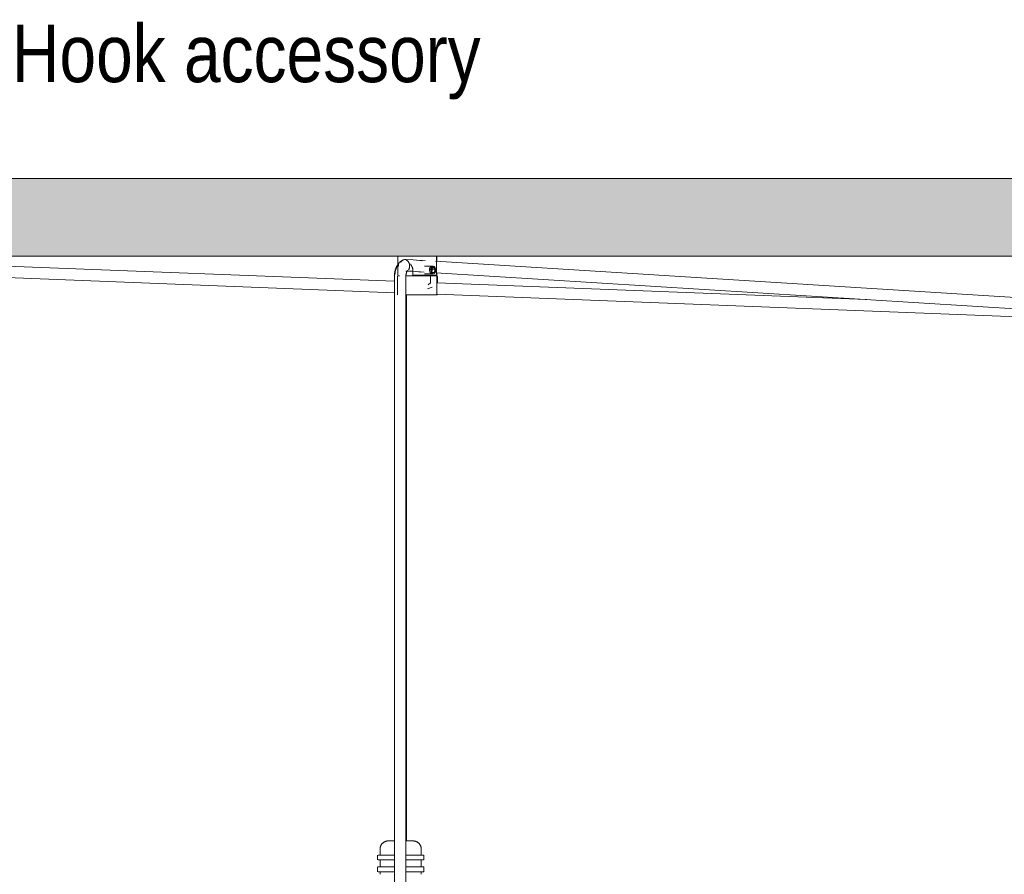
# Model space of a CAD drawing. Header units: millimetres. Extents: x 5395 to 9794, y 397 to 7363.
# Tile 15 of 38: x 5895 to 6409, y 1678 to 2123. Entities that reach past the tile are written whole.
import ezdxf

# ---------------------------------------------------------------- set-up
doc = ezdxf.new("R2010")
doc.units = ezdxf.units.MM
for name, color, linetype, lineweight in [('A-CLNG', 7, 'Continuous', 9), ('E-LITE-EQPM', 7, 'Continuous', 20), ('G-ANNO-TEXT', 7, 'Continuous', 9)]:
    doc.layers.add(name, color=color, linetype=linetype, lineweight=lineweight)
doc.styles.add('Arial Narrow_2', font='ARIALN.TTF', dxfattribs={"height": 30})

# ---------------------------------------------------------------- blocks, each defined once
blk = doc.blocks.new('62802-7L - 64314-44-7L SAMBA Black_ribbon beige pendant lamp ø450-7L-659210-Alzado_PDF')
at = {"layer": 'E-LITE-EQPM', "lineweight": 9}
for p, q in [((6092.68, 2000), (6092.68, 1990)), ((6092.79, 2000), (6096.43, 2000)), ((6096.95, 1998.21), (6096.09, 1998.21)), ((6096.43, 2000), (6112.69, 2000)), ((6106.92, 1997.7), (6102.87, 1997.95)), ((6112.69, 1990), (6112.69, 2000)), ((6112.92, 1997.32), (6112.92, 2000)), ((6090.84, 1986.94), (5817.7, 1997.59)), ((6092.92, 1996.14), (6092.92, 1994.81)), ((6100.45, 1992.66), (6100.45, 1990)), ((6111.06, 1994.8), (6106.48, 1994.8)), ((6110.13, 1993.28), (6109.15, 1993.28)), ((6110.13, 1993.28), (6111.06, 1994.36)), ((6110.48, 1991.52), (6110.13, 1993.28)), ((6110.4, 1991.85), (6110.69, 1993.28)), ((6110.69, 1993.28), (6110.41, 1993.61)), ((6111.99, 1993.28), (6110.69, 1993.28)), ((6111.06, 1994.36), (6111.99, 1993.28)), ((6111.99, 1993.28), (6111.64, 1991.52)), ((6515.43, 1972.23), (6112.26, 1997.36)), ((5817.27, 1991.6), (6090.84, 1980.94)), ((6090.82, 1989.48), (6090.82, 1983.84)), ((6092.39, 1989.27), (6092.39, 1979.77)), ((6096.95, 1992.21), (6096.77, 1992.21)), ((6096.82, 1983.84), (6096.82, 1989.48)), ((6101.17, 1989.77), (6098.33, 1989.77)), ((6112.49, 1990), (6100.45, 1990)), ((6102.5, 1991.96), (6106.34, 1991.72)), ((6102.65, 1990), (6102.65, 1989.77)), ((6102.71, 1990), (6102.71, 1989.77)), ((6106.48, 1990.8), (6111.06, 1990.8)), ((6109.45, 1989.73), (6109.45, 1990)), ((6109.61, 1986), (6109.61, 1990)), ((6109.69, 1990), (6109.69, 1989.77)), ((6109.85, 1989.77), (6109.85, 1990)), ((6110.46, 1989.77), (6110.16, 1989.77)), ((6110.49, 1989.77), (6110.49, 1989.77)), ((6111.06, 1991.52), (6110.61, 1991.52)), ((6111.64, 1991.52), (6111.06, 1991.52)), ((6112.39, 1991.34), (6515.06, 1966.24)), ((6112.47, 1990), (6112.46, 1990)), ((6112.92, 1990), (6112.92, 1991.31)), ((6112.97, 1979.77), (6112.97, 1989.27)), ((6113.21, 1986.07), (6113.21, 1989.27)), ((6090.82, 1983.84), (6090.82, 895.02)), ((6096.82, 895.02), (6096.82, 1983.84)), ((6108.06, 1983.02), (6110.46, 1983.84)), ((6108.43, 1985), (6109.61, 1986)), ((6337.02, 1977.34), (6112.86, 1986.08)), ((6096.75, 1979.77), (6112.97, 1979.77)), ((6097.06, 1695.02), (6097.06, 1979.77)), ((6112.86, 1980.08), (6467.89, 1966.24)), ((6113.03, 1979.77), (6113.09, 1979.77)), ((6113.21, 1979.77), (6113.21, 1980.06)), ((6083.31, 1690.68), (6083.31, 1687.55)), ((6104.83, 1687.55), (6104.83, 1690.68)), ((6082.05, 1687.55), (6082.05, 1685.06)), ((6082.34, 1687.55), (6090.71, 1687.55)), ((6082.34, 1685.06), (6090.71, 1685.06)), ((6083.31, 1685.06), (6083.31, 1681.44)), ((6096.99, 1687.55), (6106.04, 1687.55)), ((6096.99, 1685.06), (6106.06, 1685.06)), ((6104.83, 1681.44), (6104.83, 1685.06)), ((6106.09, 1685.06), (6106.09, 1687.55)), ((6081.98, 1681.44), (6081.98, 1678.95)), ((6082.27, 1681.44), (6090.71, 1681.44)), ((6096.99, 1681.44), (6106.12, 1681.44)), ((6106.16, 1678.95), (6106.16, 1681.44)), ((6082.27, 1678.95), (6090.71, 1678.95)), ((6083.31, 1678.95), (6083.31, 1677.59)), ((6096.99, 1678.95), (6106.13, 1678.95)), ((6104.83, 1677.59), (6104.83, 1678.95))]:
    blk.add_line(p, q, dxfattribs=at)
at = {"layer": 'E-LITE-EQPM', "lineweight": 9, "flags": 128}
for points in [[(6095.4, 1998.06), (6095.1, 1997.92), (6094.81, 1997.76), (6094.53, 1997.59), (6094.27, 1997.41), (6094.01, 1997.21), (6093.77, 1997.01), (6093.54, 1996.79), (6093.32, 1996.57), (6093.11, 1996.33), (6092.91, 1996.09), (6092.72, 1995.85), (6092.54, 1995.59), (6092.38, 1995.33), (6092.22, 1995.07), (6092.07, 1994.8), (6091.93, 1994.52), (6091.8, 1994.24), (6091.67, 1993.96), (6091.56, 1993.67), (6091.45, 1993.37), (6091.36, 1993.08), (6091.27, 1992.78), (6091.19, 1992.48), (6091.11, 1992.17), (6091.05, 1991.87), (6090.99, 1991.56), (6090.95, 1991.24), (6090.91, 1990.93), (6090.87, 1990.62), (6090.85, 1990.3), (6090.83, 1989.99), (6090.82, 1989.67), (6090.82, 1989.48)], [(6096.95, 1998.21), (6100.55, 1998.1), (6104.15, 1997.75), (6105.38, 1997.58)], [(6092.93, 1995.79), (6092.79, 1995.59), (6092.62, 1995.33), (6092.46, 1995.07), (6092.31, 1994.8), (6092.17, 1994.52), (6092.04, 1994.24), (6091.91, 1993.96), (6091.8, 1993.67), (6091.7, 1993.37), (6091.6, 1993.08), (6091.51, 1992.78), (6091.43, 1992.48), (6091.36, 1992.17), (6091.29, 1991.86), (6091.24, 1991.56), (6091.19, 1991.24), (6091.15, 1990.93), (6091.11, 1990.62), (6091.09, 1990.36)], [(6092.39, 1989.27), (6092.39, 1989.29), (6092.39, 1989.31), (6092.39, 1989.33), (6092.4, 1989.35), (6092.4, 1989.37), (6092.4, 1989.39), (6092.41, 1989.41), (6092.41, 1989.43), (6092.42, 1989.45), (6092.43, 1989.47), (6092.44, 1989.48), (6092.45, 1989.5), (6092.46, 1989.52), (6092.47, 1989.54), (6092.48, 1989.55), (6092.49, 1989.57), (6092.5, 1989.59), (6092.51, 1989.6), (6092.53, 1989.62), (6092.54, 1989.63), (6092.56, 1989.65), (6092.57, 1989.66), (6092.59, 1989.67), (6092.6, 1989.68), (6092.62, 1989.69), (6092.64, 1989.7), (6092.66, 1989.71), (6092.67, 1989.72), (6092.69, 1989.73), (6092.71, 1989.74), (6092.73, 1989.75), (6092.75, 1989.75), (6092.77, 1989.76), (6092.79, 1989.76), (6092.81, 1989.77), (6092.83, 1989.77), (6092.85, 1989.77), (6092.87, 1989.77), (6092.89, 1989.77)], [(6093.44, 1989.77), (6093.32, 1989.77), (6093.21, 1989.77), (6093.12, 1989.77), (6093.04, 1989.77), (6092.98, 1989.77), (6092.94, 1989.77), (6092.91, 1989.77), (6092.89, 1989.77)], [(6092.9, 1989.77), (6092.93, 1989.77), (6092.96, 1989.77), (6093.02, 1989.77), (6093.09, 1989.77)], [(6112.47, 1989.77), (6112.46, 1989.77), (6112.44, 1989.77), (6112.4, 1989.77), (6112.35, 1989.77), (6112.27, 1989.77), (6112.19, 1989.77), (6112.09, 1989.77), (6111.97, 1989.77), (6111.84, 1989.77), (6111.7, 1989.77), (6111.54, 1989.77), (6111.36, 1989.77), (6111.18, 1989.77), (6110.97, 1989.77), (6110.76, 1989.77), (6110.53, 1989.77), (6110.29, 1989.77), (6110.04, 1989.77), (6109.78, 1989.77), (6109.5, 1989.77), (6109.22, 1989.77), (6108.92, 1989.77), (6108.61, 1989.77), (6108.3, 1989.77), (6107.97, 1989.77), (6107.64, 1989.77), (6107.3, 1989.77), (6106.95, 1989.77), (6106.59, 1989.77), (6106.23, 1989.77), (6105.86, 1989.77), (6105.49, 1989.77), (6105.11, 1989.77), (6104.73, 1989.77), (6104.35, 1989.77), (6103.96, 1989.77), (6103.57, 1989.77), (6103.18, 1989.77), (6102.79, 1989.77), (6102.4, 1989.77), (6102.01, 1989.77), (6101.62, 1989.77), (6101.23, 1989.77), (6100.84, 1989.77), (6100.46, 1989.77), (6100.08, 1989.77), (6099.7, 1989.77), (6099.33, 1989.77), (6098.97, 1989.77), (6098.61, 1989.77), (6098.26, 1989.77), (6097.91, 1989.77), (6097.57, 1989.77), (6097.24, 1989.77), (6096.92, 1989.77), (6096.61, 1989.77), (6096.56, 1989.77)], [(6097.8, 1992.55), (6097.78, 1992.54), (6097.75, 1992.52), (6097.72, 1992.49), (6097.69, 1992.45), (6097.65, 1992.41), (6097.61, 1992.36), (6097.56, 1992.3), (6097.51, 1992.23), (6097.46, 1992.15), (6097.41, 1992.07), (6097.36, 1991.97), (6097.31, 1991.87), (6097.26, 1991.77), (6097.21, 1991.65), (6097.17, 1991.53), (6097.12, 1991.41), (6097.08, 1991.27), (6097.04, 1991.14), (6097, 1990.99), (6096.97, 1990.85), (6096.94, 1990.7), (6096.91, 1990.54), (6096.88, 1990.38), (6096.86, 1990.22), (6096.85, 1990.06), (6096.83, 1989.89), (6096.83, 1989.73), (6096.82, 1989.56), (6096.82, 1989.48)], [(6096.95, 1992.21), (6100.17, 1992.11), (6103.39, 1991.8), (6104.49, 1991.65)], [(6109.44, 1989.77), (6109.67, 1989.77), (6109.94, 1989.77), (6110.2, 1989.77)], [(6110.44, 1989.77), (6110.68, 1989.77), (6110.89, 1989.77), (6111.1, 1989.77), (6111.29, 1989.77), (6111.47, 1989.77), (6111.64, 1989.77), (6111.79, 1989.77), (6111.93, 1989.77), (6112.05, 1989.77), (6112.15, 1989.77), (6112.24, 1989.77), (6112.32, 1989.77), (6112.38, 1989.77), (6112.43, 1989.77), (6112.46, 1989.77), (6112.47, 1989.77), (6112.47, 1989.77)], [(6110.49, 1989.77), (6110.73, 1989.77), (6110.96, 1989.77), (6111.18, 1989.77), (6111.38, 1989.77), (6111.57, 1989.77), (6111.75, 1989.77), (6111.91, 1989.77), (6112.06, 1989.77), (6112.19, 1989.77), (6112.31, 1989.77), (6112.41, 1989.77), (6112.5, 1989.77), (6112.57, 1989.77), (6112.63, 1989.77), (6112.67, 1989.77), (6112.7, 1989.77), (6112.71, 1989.77)], [(6112.71, 1989.77), (6112.7, 1989.77), (6112.68, 1989.77), (6112.64, 1989.77), (6112.58, 1989.77), (6112.51, 1989.77), (6112.43, 1989.77), (6112.33, 1989.77), (6112.21, 1989.77), (6112.08, 1989.77), (6111.93, 1989.77), (6111.77, 1989.77), (6111.6, 1989.77), (6111.41, 1989.77), (6111.21, 1989.77), (6111, 1989.77), (6110.77, 1989.77), (6110.53, 1989.77)], [(6112.47, 1989.77), (6112.49, 1989.77), (6112.51, 1989.77), (6112.53, 1989.77), (6112.55, 1989.77), (6112.57, 1989.76), (6112.59, 1989.76), (6112.61, 1989.75), (6112.63, 1989.75), (6112.65, 1989.74), (6112.67, 1989.73), (6112.69, 1989.73), (6112.7, 1989.72), (6112.72, 1989.71), (6112.74, 1989.7), (6112.76, 1989.69), (6112.77, 1989.67), (6112.79, 1989.66), (6112.8, 1989.65), (6112.82, 1989.64), (6112.83, 1989.62), (6112.85, 1989.61), (6112.86, 1989.59), (6112.87, 1989.58), (6112.88, 1989.56), (6112.89, 1989.54), (6112.91, 1989.52), (6112.92, 1989.51), (6112.92, 1989.49), (6112.93, 1989.47), (6112.94, 1989.45), (6112.95, 1989.43), (6112.95, 1989.41), (6112.96, 1989.39), (6112.96, 1989.38), (6112.97, 1989.36), (6112.97, 1989.34), (6112.97, 1989.32), (6112.97, 1989.3), (6112.97, 1989.27), (6112.97, 1989.27)], [(6112.71, 1989.77), (6112.73, 1989.77), (6112.75, 1989.77), (6112.77, 1989.77), (6112.79, 1989.77), (6112.81, 1989.76), (6112.83, 1989.76), (6112.85, 1989.75), (6112.87, 1989.75), (6112.89, 1989.74), (6112.9, 1989.73), (6112.92, 1989.73), (6112.94, 1989.72), (6112.96, 1989.71), (6112.98, 1989.7), (6112.99, 1989.69), (6113.01, 1989.67), (6113.02, 1989.66), (6113.04, 1989.65), (6113.05, 1989.64), (6113.07, 1989.62), (6113.08, 1989.61), (6113.1, 1989.59), (6113.11, 1989.58), (6113.12, 1989.56), (6113.13, 1989.54), (6113.14, 1989.52), (6113.15, 1989.51), (6113.16, 1989.49), (6113.17, 1989.47), (6113.18, 1989.45), (6113.18, 1989.43), (6113.19, 1989.41), (6113.2, 1989.39), (6113.2, 1989.38), (6113.2, 1989.36), (6113.21, 1989.34), (6113.21, 1989.32), (6113.21, 1989.3), (6113.21, 1989.27), (6113.21, 1989.27)], [(6083.31, 1690.68), (6083.32, 1690.86), (6083.33, 1691.03), (6083.35, 1691.2), (6083.37, 1691.37), (6083.4, 1691.54), (6083.44, 1691.71), (6083.48, 1691.88), (6083.54, 1692.05), (6083.59, 1692.21), (6083.66, 1692.37), (6083.73, 1692.53), (6083.8, 1692.69), (6083.89, 1692.84), (6083.98, 1692.99), (6084.07, 1693.13), (6084.17, 1693.27), (6084.28, 1693.41), (6084.39, 1693.54), (6084.51, 1693.67), (6084.63, 1693.79), (6084.76, 1693.91), (6084.89, 1694.03), (6085.02, 1694.13), (6085.16, 1694.24), (6085.31, 1694.33), (6085.46, 1694.42), (6085.61, 1694.51), (6085.76, 1694.59), (6085.92, 1694.66), (6086.08, 1694.72), (6086.24, 1694.78), (6086.41, 1694.84), (6086.58, 1694.88), (6086.74, 1694.92), (6086.91, 1694.96), (6087.09, 1694.98), (6087.26, 1695), (6087.43, 1695.01), (6087.6, 1695.02), (6087.65, 1695.02)], [(6090.77, 1695.02), (6090.55, 1695.02), (6090.34, 1695.02), (6090.13, 1695.02), (6089.93, 1695.02), (6089.74, 1695.02), (6089.56, 1695.02), (6089.38, 1695.02), (6089.21, 1695.02), (6089.04, 1695.02), (6088.89, 1695.02), (6088.74, 1695.02), (6088.6, 1695.02), (6088.47, 1695.02), (6088.35, 1695.02), (6088.24, 1695.02), (6088.14, 1695.02), (6088.04, 1695.02), (6087.96, 1695.02), (6087.89, 1695.02), (6087.82, 1695.02), (6087.77, 1695.02), (6087.72, 1695.02), (6087.69, 1695.02), (6087.67, 1695.02), (6087.65, 1695.02), (6087.65, 1695.02)], [(6087.65, 1695.02), (6087.66, 1695.02), (6087.67, 1695.02), (6087.7, 1695.02), (6087.73, 1695.02), (6087.78, 1695.02), (6087.84, 1695.02), (6087.9, 1695.02), (6087.98, 1695.02), (6088.06, 1695.02), (6088.16, 1695.02), (6088.26, 1695.02), (6088.38, 1695.02), (6088.5, 1695.02), (6088.63, 1695.02), (6088.77, 1695.02), (6088.92, 1695.02), (6089.08, 1695.02), (6089.24, 1695.02), (6089.42, 1695.02), (6089.6, 1695.02), (6089.79, 1695.02), (6089.98, 1695.02), (6090.18, 1695.02), (6090.39, 1695.02), (6090.6, 1695.02), (6090.82, 1695.02)], [(6100.49, 1695.02), (6100.48, 1695.02), (6100.47, 1695.02), (6100.44, 1695.02), (6100.41, 1695.02), (6100.36, 1695.02), (6100.31, 1695.02), (6100.24, 1695.02), (6100.16, 1695.02), (6100.08, 1695.02), (6099.98, 1695.02), (6099.88, 1695.02), (6099.76, 1695.02), (6099.64, 1695.02), (6099.51, 1695.02), (6099.37, 1695.02), (6099.22, 1695.02), (6099.06, 1695.02), (6098.9, 1695.02), (6098.72, 1695.02), (6098.54, 1695.02), (6098.35, 1695.02), (6098.16, 1695.02), (6097.96, 1695.02), (6097.75, 1695.02), (6097.54, 1695.02), (6097.32, 1695.02), (6097.1, 1695.02), (6096.87, 1695.02)], [(6096.92, 1695.02), (6097.15, 1695.02), (6097.37, 1695.02), (6097.59, 1695.02), (6097.8, 1695.02), (6098.01, 1695.02), (6098.21, 1695.02), (6098.4, 1695.02), (6098.58, 1695.02), (6098.76, 1695.02), (6098.94, 1695.02), (6099.1, 1695.02), (6099.25, 1695.02), (6099.4, 1695.02), (6099.54, 1695.02), (6099.67, 1695.02), (6099.79, 1695.02), (6099.9, 1695.02), (6100.01, 1695.02), (6100.1, 1695.02), (6100.18, 1695.02), (6100.26, 1695.02), (6100.32, 1695.02), (6100.37, 1695.02), (6100.42, 1695.02), (6100.45, 1695.02), (6100.47, 1695.02), (6100.49, 1695.02), (6100.49, 1695.02)], [(6100.49, 1695.02), (6100.66, 1695.02), (6100.84, 1695.01), (6101.01, 1694.99), (6101.18, 1694.96), (6101.35, 1694.93), (6101.52, 1694.9), (6101.69, 1694.85), (6101.85, 1694.8), (6102.02, 1694.74), (6102.18, 1694.68), (6102.34, 1694.61), (6102.49, 1694.53), (6102.64, 1694.45), (6102.79, 1694.36), (6102.94, 1694.26), (6103.08, 1694.16), (6103.22, 1694.05), (6103.35, 1693.94), (6103.48, 1693.83), (6103.6, 1693.7), (6103.72, 1693.58), (6103.83, 1693.45), (6103.94, 1693.31), (6104.04, 1693.17), (6104.14, 1693.03), (6104.23, 1692.88), (6104.31, 1692.73), (6104.39, 1692.57), (6104.46, 1692.41), (6104.53, 1692.25), (6104.59, 1692.09), (6104.64, 1691.93), (6104.69, 1691.76), (6104.73, 1691.59), (6104.76, 1691.42), (6104.79, 1691.25), (6104.81, 1691.08), (6104.82, 1690.9), (6104.83, 1690.73), (6104.83, 1690.68)]]:
    blk.add_lwpolyline(points, dxfattribs=at)
at = {"layer": 'E-LITE-EQPM', "lineweight": 9}
for start_param, end_param in [(0, 3.141593), (3.141593, 6.283185)]:
    blk.add_ellipse((6111.06, 1992.8), major_axis=(0, 2), ratio=0.62535, start_param=start_param, end_param=end_param, dxfattribs=at)
blk.add_open_spline([(6096.12, 1998.21), (6095.71, 1998.21), (6094.91, 1997.92), (6094.38, 1997.15), (6094.22, 1996.7)], degree=3, dxfattribs=at)
for points, knots in [([(6096.12, 1998.21), (6096.39, 1998.21), (6096.95, 1998.08), (6097.72, 1997.55), (6098.33, 1996.73), (6098.65, 1995.86), (6098.77, 1995.07), (6098.76, 1994.42), (6098.67, 1993.92), (6098.54, 1993.54), (6098.42, 1993.28), (6098.27, 1993.05), (6098.16, 1992.9), (6098.11, 1992.84)], [0, 0, 0, 0, 0.1111111, 0.2222222, 0.3333333, 0.4444444, 0.5138889, 0.5833333, 0.6527778, 0.6875, 0.7222222, 0.7569444, 0.7916667, 0.7916667, 0.7916667, 0.7916667]), ([(6098.79, 1996.06), (6099.03, 1995.86), (6099.42, 1995.46), (6099.82, 1994.89), (6100.04, 1994.46), (6100.19, 1994.11), (6100.31, 1993.76), (6100.42, 1993.28), (6100.45, 1992.91), (6100.45, 1992.66)], [0.4285714, 0.4285714, 0.4285714, 0.4285714, 0.5714286, 0.6785714, 0.7321429, 0.7857143, 0.8392857, 0.8928571, 1, 1, 1, 1]), ([(6109.08, 1992.8), (6109.08, 1992.92), (6109.1, 1993.16), (6109.17, 1993.49), (6109.28, 1993.81), (6109.43, 1994.09), (6109.62, 1994.34), (6109.82, 1994.54), (6110.04, 1994.69), (6110.28, 1994.79), (6110.45, 1994.81), (6110.54, 1994.8)], [0, 0, 0, 0, 0.0555556, 0.1111111, 0.1666667, 0.2222222, 0.2777778, 0.3333333, 0.3888889, 0.4444444, 0.5138889, 0.5138889, 0.5138889, 0.5138889]), ([(6110.43, 1990.8), (6110.39, 1990.81), (6110.29, 1990.82), (6110.11, 1990.88), (6109.87, 1991.02), (6109.61, 1991.26), (6109.39, 1991.57), (6109.16, 1992.08), (6109.08, 1992.5), (6109.08, 1992.8)], [0.5138889, 0.5138889, 0.5138889, 0.5138889, 0.5486111, 0.5833333, 0.6527778, 0.7222222, 0.7916667, 0.8611111, 1, 1, 1, 1])]:
    blk.add_open_spline(points, degree=3, knots=knots, dxfattribs=at)

msp = doc.modelspace()

# ---------------------------------------------------------------- hatches: boundary and pattern name
at = {"layer": 'A-CLNG', "true_color": 0xe8e8e8}
msp.add_hatch(color=254, dxfattribs=at).paths.add_polyline_path([(6631.88, 2000), (7794.95, 2000), (7794.95, 2040.5), (5394.95, 2040.5), (5394.95, 2000), (6627.07, 2000)])

# ---------------------------------------------------------------- linework, layer by layer
at = {"layer": 'A-CLNG'}
for p, q in [((5394.95, 2040.5), (7794.95, 2040.5)), ((6092.79, 2000), (5394.95, 2000)), ((6770.38, 2000), (6112.57, 2000))]:
    msp.add_line(p, q, dxfattribs=at)

# ---------------------------------------------------------------- block references
at = {"layer": 'E-LITE-EQPM', "lineweight": 9}
msp.add_blockref('62802-7L - 64314-44-7L SAMBA Black_ribbon beige pendant lamp ø450-7L-659210-Alzado_PDF', (0, 0), dxfattribs=at)

# ---------------------------------------------------------------- texts
at = {"layer": 'G-ANNO-TEXT', "color": 251, "true_color": 0x5b5b5b, "insert": (5891.31, 2120.74), "char_height": 30, "width": 306.6455, "attachment_point": 1, "style": 'Arial Narrow_2'}
msp.add_mtext('Hook accessory', dxfattribs=at)

doc.saveas('drawing.dxf')
